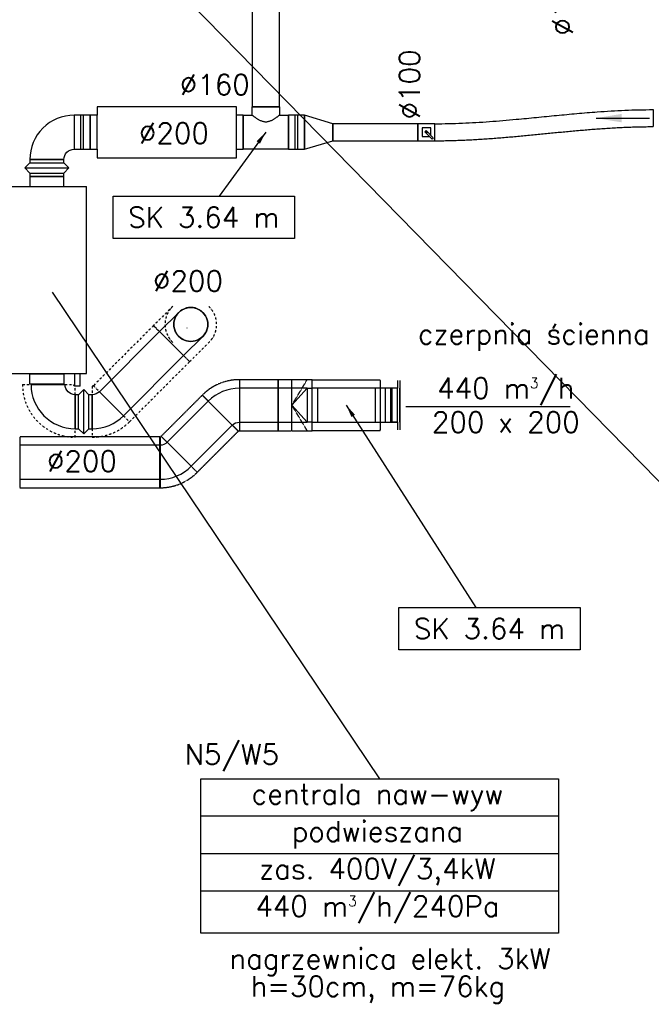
# Model space of a CAD drawing. Header units: millimetres. Extents: x 295542 to 440356, y 17772 to 133669.
# Tile 51 of 73: x 320857 to 324572, y 41490 to 47282. Entities that reach past the tile are written whole.
import ezdxf

# ---------------------------------------------------------------- set-up
doc = ezdxf.new("R2010")
doc.units = ezdxf.units.MM
for name, pattern in [('Ciągłe', [0]), ('DASHDOT', [25.4, 12.7, -6.35, 0, -6.35]), ('DASHED', [0.75, 0.5, -0.25])]:
    doc.linetypes.add(name, pattern=pattern)
for name, color, linetype in [('0_centrale', 130, 'Continuous'), ('0_opis_wentylacja', 110, 'Ciągłe'), ('FLUID-N5', 7, 'Continuous'), ('FLUID-N5-120-ARRGR', 7, 'Continuous'), ('FLUID-N5-120-DIM', 7, 'Continuous'), ('FLUID-N5-120-INF', 7, 'Continuous'), ('FLUID-N5-INS', 7, 'Continuous'), ('FLUID-W5', 7, 'Continuous'), ('FLUID-W5-120-DIM', 7, 'Continuous'), ('FLUID-W5-INS', 7, 'Continuous')]:
    doc.layers.add(name, color=color, linetype=linetype)
doc.styles.add('FDBES', font='simplex.shx')
doc.linetypes.add('ZIGZAG', pattern='A,0.0001,-0.2,[131,ltypeshp.shx,S=0.2,R=0,X=-0.2,Y=0],-0.4,[131,ltypeshp.shx,S=0.2,R=180,X=0.2,Y=0],-0.2', length=0.8001)
doc.dimstyles.new('FDBES', dxfattribs={"dimscale": 50, "dimtxt": 4, "dimasz": 2.5, "dimexe": 0.8, "dimexo": 2, "dimgap": 1, "dimtad": 1, "dimdsep": 46, "dimtxsty": 'FDBES', "dimcen": 2.5, "dimclrd": 4, "dimclre": 5, "dimadec": 0, "dimazin": 0, "dimtfac": 1, "dimtmove": 0, "dimatfit": 3, "dimfxl": 1, "dimarcsym": 0})

# ---------------------------------------------------------------- blocks, each defined once
blk = doc.blocks.new('*U431')
at = {"color": 160, "linetype": 'Continuous', "lineweight": -2}
blk.add_line((200, 145), (200, -145), dxfattribs=at)
at = {"color": 0, "linetype": 'ByBlock', "lineweight": -2}
for p, q in [((200, 100), (-200, 100)), ((-200, -100), (200, -100))]:
    blk.add_line(p, q, dxfattribs=at)
at = {"color": 5, "linetype": 'Continuous', "lineweight": -3}
for p, q in [((-170, 100), (-170, -100)), ((170, 100), (170, -100))]:
    blk.add_line(p, q, dxfattribs=at)
at = {"layer": 'FLUID-N5-INS', "color": 3, "linetype": 'DASHED', "lineweight": -3}
for p, q in [((-200, 150), (200, 150)), ((200, 145), (200, 150)), ((200, -150), (-200, -150)), ((200, -150), (200, -145))]:
    blk.add_line(p, q, dxfattribs=at)
blk = doc.blocks.new('*U424')
at = {"color": 0, "linetype": 'ByBlock', "lineweight": -2}
for p, q in [((-15, -145), (-15, 145)), ((0, 100), (0, 145)), ((0, 100), (40, 100)), ((40, -100), (40, 100)), ((0, -145), (0, -100))]:
    blk.add_line(p, q, dxfattribs=at)
at = {"color": 5, "linetype": 'Continuous', "lineweight": -3}
for p, q in [((-15, -100), (-15, 100)), ((-15, -100), (-15, 100)), ((-15, -100), (-15, 100)), ((-15, 100), (-15, -100)), ((0, 100), (40, 100)), ((0, 100), (40, 100))]:
    blk.add_line(p, q, dxfattribs=at)
at = {"color": 160, "linetype": 'Continuous', "lineweight": -2}
blk.add_line((0, 100), (0, -100), dxfattribs=at)
at = {"color": 5, "linetype": 'DASHED', "lineweight": -3}
blk.add_line((0, -100), (40, -100), dxfattribs=at)
blk.add_line((0, -100), (40, -100), dxfattribs=at)
blk = doc.blocks.new('*U496')
at = {"color": 0, "linetype": 'ByBlock', "lineweight": -2}
for p, q in [((-30, 100), (0, 130)), ((0, 130), (30, 100)), ((-50, 100), (-30, 100)), ((-30, 100), (-30, 0)), ((30, 100), (30, 0)), ((30, 100), (50, 100)), ((50, 100), (50, 0)), ((-30, 0), (-30, -100)), ((30, 0), (30, -100)), ((50, 0), (50, -100)), ((-30, -100), (-50, -100)), ((0, -130), (-30, -100)), ((30, -100), (0, -130)), ((50, -100), (30, -100))]:
    blk.add_line(p, q, dxfattribs=at)
at = {"color": 1, "linetype": 'Continuous', "lineweight": -3}
for p, q in [((0, 130), (0, 0)), ((0, 0), (0, -130))]:
    blk.add_line(p, q, dxfattribs=at)
at = {"color": 1, "linetype": 'Continuous', "lineweight": -2}
for p, q in [((-50, 0), (-50, 100)), ((-50, -100), (-50, 0))]:
    blk.add_line(p, q, dxfattribs=at)
blk = doc.blocks.new('*U347')
at = {"color": 0, "linetype": 'ByBlock', "lineweight": -2}
for p, q in [((-30, 100), (0, 130)), ((0, 130), (30, 100)), ((-50, 100), (-30, 100)), ((-30, 100), (-30, 0)), ((30, 100), (30, 0)), ((30, 100), (50, 100)), ((50, 100), (50, 0)), ((-30, 0), (-30, -100)), ((30, 0), (30, -100)), ((50, 0), (50, -100)), ((-30, -100), (-50, -100)), ((0, -130), (-30, -100)), ((30, -100), (0, -130)), ((50, -100), (30, -100))]:
    blk.add_line(p, q, dxfattribs=at)
at = {"color": 5, "linetype": 'Continuous', "lineweight": -3}
for p, q in [((0, 130), (0, 0)), ((0, 0), (0, -130))]:
    blk.add_line(p, q, dxfattribs=at)
at = {"color": 160, "linetype": 'Continuous', "lineweight": -2}
for p, q in [((-50, 0), (-50, 100)), ((-50, -100), (-50, 0))]:
    blk.add_line(p, q, dxfattribs=at)
blk = doc.blocks.new('*U346')
at = {"color": 160, "linetype": 'Continuous', "lineweight": -2}
for p, q in [((130, 130), (130, -70)), ((-130, -130), (70, -130))]:
    blk.add_line(p, q, dxfattribs=at)
at = {"color": 0, "linetype": 'ByBlock', "lineweight": -2}
blk.add_ellipse((130, -130), major_axis=(0, 260), ratio=1, start_param=0, end_param=1.570797, dxfattribs=at)
at = {"color": 0, "linetype": 'ByBlock', "lineweight": -2, "extrusion": (0, 0, -1)}
blk.add_ellipse((130, -130), major_axis=(-60, 0), ratio=1, start_param=0, end_param=1.570797, dxfattribs=at)
blk = doc.blocks.new('*U345')
at = {"color": 0, "linetype": 'ByBlock', "lineweight": -2}
for p, q in [((-410, 150), (-410, 100)), ((410, 150), (-410, 150)), ((410, 0), (410, 150)), ((-410, 100), (-450, 100)), ((-410, 0), (-410, 100)), ((450, 100), (410, 100)), ((-410, -100), (-410, 0)), ((410, -150), (410, 0)), ((-450, -100), (-410, -100)), ((-410, -100), (-410, -150)), ((410, -100), (450, -100)), ((-410, -150), (410, -150))]:
    blk.add_line(p, q, dxfattribs=at)
at = {"color": 160, "linetype": 'Continuous', "lineweight": -2}
for p, q in [((-450, 100), (-450, 0)), ((450, 0), (450, 100)), ((-450, 0), (-450, -100)), ((450, -100), (450, 0))]:
    blk.add_line(p, q, dxfattribs=at)
blk = doc.blocks.new('*U344')
at = {"color": 160, "linetype": 'Continuous', "lineweight": -2}
for p, q in [((-47.5, 100), (-47.5, 0)), ((47.5, 0), (47.5, 100)), ((-47.5, 0), (-47.5, -100)), ((47.5, -100), (47.5, 0))]:
    blk.add_line(p, q, dxfattribs=at)
at = {"color": 0, "linetype": 'ByBlock', "lineweight": -2}
for p, q in [((47.5, 100), (-47.5, 100)), ((-47.5, -100), (47.5, -100))]:
    blk.add_line(p, q, dxfattribs=at)
at = {"color": 5, "linetype": 'Continuous', "lineweight": -3}
for p, q in [((-7.5, -100), (-7.5, 100)), ((7.5, -100), (7.5, 100))]:
    blk.add_line(p, q, dxfattribs=at)
blk = doc.blocks.new('*U343')
at = {"color": 160, "linetype": 'Continuous', "lineweight": -2}
for p, q in [((80, 150), (-80, 150)), ((-132.5, 100), (-132.5, -100)), ((132.5, -100), (132.5, 100))]:
    blk.add_line(p, q, dxfattribs=at)
at = {"color": 0, "linetype": 'ByBlock', "lineweight": -2}
for p, q in [((-80, 100), (-80, 150)), ((80, 150), (80, 100)), ((-132.5, 100), (-80, 100)), ((80, 100), (132.5, 100)), ((132.5, -100), (-132.5, -100))]:
    blk.add_line(p, q, dxfattribs=at)
at = {"color": 5, "linetype": 'Continuous', "lineweight": -3}
for points, knots in [([(0, 60), (-2.7, 60), (-5.5, 60.2), (-10.8, 60.9), (-13.5, 61.5), (-18.8, 62.8), (-21.4, 63.6), (-26.4, 65.5), (-28.9, 66.6), (-33.7, 68.8), (-36.1, 70), (-40.6, 72.4), (-42.8, 73.7), (-47.1, 76.2), (-49.1, 77.5), (-53, 80), (-54.8, 81.3), (-58.3, 83.6), (-59.9, 84.8), (-63.1, 87.1), (-64.6, 88.2), (-67.5, 90.3), (-68.9, 91.3), (-71.4, 93.3), (-72.5, 94.1), (-74.6, 95.8), (-75.6, 96.5), (-77.2, 97.8), (-77.8, 98.3), (-78.9, 99.1), (-79.3, 99.5), (-79.9, 99.9), (-80, 100), (-80, 100)], [0, 0, 0, 0, 8.202936, 8.202936, 16.405871, 16.405871, 24.608807, 24.608807, 32.811742, 32.811742, 41.014678, 41.014678, 49.217614, 49.217614, 57.420549, 57.420549, 65.623485, 65.623485, 73.571295, 73.571295, 81.519105, 81.519105, 89.466915, 89.466915, 97.414724, 97.414724, 105.362534, 105.362534, 113.310344, 113.310344, 121.258154, 121.258154, 129.205964, 129.205964, 129.205964, 129.205964]), ([(80, 100), (80, 100), (79.9, 99.9), (79.3, 99.5), (78.9, 99.1), (77.8, 98.3), (77.2, 97.8), (75.6, 96.5), (74.6, 95.8), (72.5, 94.1), (71.4, 93.3), (68.9, 91.3), (67.5, 90.3), (64.6, 88.2), (63.1, 87.1), (59.9, 84.8), (58.3, 83.6), (54.8, 81.3), (53, 80), (49.1, 77.5), (47.1, 76.2), (42.8, 73.7), (40.6, 72.4), (36.1, 70), (33.7, 68.8), (28.9, 66.6), (26.4, 65.5), (21.4, 63.6), (18.8, 62.8), (13.5, 61.5), (10.8, 60.9), (5.5, 60.2), (2.7, 60), (0, 60)], [387.617892, 387.617892, 387.617892, 387.617892, 395.565702, 395.565702, 403.513512, 403.513512, 411.461322, 411.461322, 419.409132, 419.409132, 427.356942, 427.356942, 435.304752, 435.304752, 443.252561, 443.252561, 451.200371, 451.200371, 459.403307, 459.403307, 467.606243, 467.606243, 475.809178, 475.809178, 484.012114, 484.012114, 492.215049, 492.215049, 500.417985, 500.417985, 508.620921, 508.620921, 516.823856, 516.823856, 516.823856, 516.823856])]:
    blk.add_open_spline(points, degree=3, knots=knots, dxfattribs=at)
blk = doc.blocks.new('*U342')
at = {"color": 160, "linetype": 'Continuous', "lineweight": -2}
for p, q in [((-83.5, 100), (-83.5, 0)), ((-83.5, 0), (-83.5, -100)), ((83.5, 0), (83.5, 50)), ((83.5, -50), (83.5, 0))]:
    blk.add_line(p, q, dxfattribs=at)
at = {"color": 0, "linetype": 'ByBlock', "lineweight": -2}
for p, q in [((83.5, 50), (-83.5, 100)), ((-83.5, -100), (83.5, -50))]:
    blk.add_line(p, q, dxfattribs=at)
blk = doc.blocks.new('*U341')
at = {"color": 160, "linetype": 'Continuous', "lineweight": -2}
for p, q in [((-47.5, 100), (-47.5, 0)), ((47.5, 0), (47.5, 100)), ((-47.5, 0), (-47.5, -100)), ((47.5, -100), (47.5, 0))]:
    blk.add_line(p, q, dxfattribs=at)
at = {"color": 0, "linetype": 'ByBlock', "lineweight": -2}
for p, q in [((47.5, 100), (-47.5, 100)), ((-47.5, -100), (47.5, -100))]:
    blk.add_line(p, q, dxfattribs=at)
at = {"color": 5, "linetype": 'Continuous', "lineweight": -3}
for p, q in [((-7.5, -100), (-7.5, 100)), ((7.5, -100), (7.5, 100))]:
    blk.add_line(p, q, dxfattribs=at)
blk = doc.blocks.new('*U340')
at = {"color": 160, "linetype": 'Continuous', "lineweight": -2}
for p, q in [((-250, 50), (-250, 0)), ((-250, 0), (-250, -50)), ((250, 0), (250, 50)), ((250, -50), (250, 0))]:
    blk.add_line(p, q, dxfattribs=at)
at = {"color": 0, "linetype": 'ByBlock', "lineweight": -2}
for p, q in [((250, 50), (-250, 50)), ((-250, -50), (250, -50))]:
    blk.add_line(p, q, dxfattribs=at)
blk = doc.blocks.new('*U350')
at = {"color": 160, "linetype": 'Continuous', "lineweight": -2}
for p, q in [((-50, 50), (-50, 0)), ((-50, 0), (-50, -50)), ((50, 0), (50, 50)), ((50, -50), (50, 0))]:
    blk.add_line(p, q, dxfattribs=at)
at = {"color": 0, "linetype": 'ByBlock', "lineweight": -2}
for p, q in [((50, 50), (-50, 50)), ((25, 25), (-25, 25)), ((-25, 25), (-25, -25)), ((-9.2, 2.1), (-2.1, 9.2)), ((33.2, -40.3), (-9.2, 2.1)), ((-2.1, 9.2), (40.3, -33.2)), ((25, -17.9), (25, 25)), ((-50, -50), (50, -50)), ((-25, -25), (17.9, -25)), ((40.3, -33.2), (33.2, -40.3))]:
    blk.add_line(p, q, dxfattribs=at)
for major_axis in [(4, 0), (4, 0), (-4, 0), (-4, 0)]:
    blk.add_ellipse((0, 0), major_axis=major_axis, ratio=1, start_param=0, end_param=3.141593, dxfattribs=at)
blk = doc.blocks.new('*U352')
at = {"color": 160, "linetype": 'Continuous', "lineweight": -2}
for p, q in [((-750, 80), (-750, 0)), ((750, 0), (750, 80)), ((-750, 0), (-750, -80)), ((750, -80), (750, 0))]:
    blk.add_line(p, q, dxfattribs=at)
at = {"color": 0, "linetype": 'ByBlock', "lineweight": -2}
for p, q in [((750, 80), (-750, 80)), ((-750, -80), (750, -80))]:
    blk.add_line(p, q, dxfattribs=at)
blk = doc.blocks.new('*U529')
at = {"color": 1, "linetype": 'Continuous', "lineweight": -2}
for p, q in [((130, 130), (130, -70)), ((-130, -130), (70, -130))]:
    blk.add_line(p, q, dxfattribs=at)
at = {"color": 0, "linetype": 'ByBlock', "lineweight": -2}
blk.add_ellipse((130, -130), major_axis=(0, 260), ratio=1, start_param=0, end_param=1.570796, dxfattribs=at)
at = {"color": 0, "linetype": 'ByBlock', "lineweight": -2, "extrusion": (5.11301e-17, -7.03323e-24, -1)}
blk.add_ellipse((130, -130), major_axis=(-60, 0), ratio=1, start_param=0, end_param=1.570795, dxfattribs=at)
at = {"layer": 'FLUID-W5-INS', "color": 6, "linetype": 'DASHDOT', "lineweight": -3}
for p, q in [((130, 180), (130, 130)), ((130, -70), (130, -120)), ((-180, -130), (-130, -130)), ((70, -130), (120, -130))]:
    blk.add_line(p, q, dxfattribs=at)
blk.add_ellipse((130, -130), major_axis=(0, 310), ratio=1, start_param=0, end_param=1.570796, dxfattribs=at)
at = {"layer": 'FLUID-W5-INS', "color": 6, "linetype": 'DASHDOT', "lineweight": -3, "extrusion": (-2.44929e-16, 1.85053e-22, -1)}
blk.add_ellipse((130, -130), major_axis=(-10, 0), ratio=1, start_param=0, end_param=1.570798, dxfattribs=at)
blk = doc.blocks.new('*U430')
at = {"color": 160, "linetype": 'Continuous', "lineweight": -2}
for p, q in [((-100, -145), (-100, 145)), ((100, 100), (100, 0)), ((100, 0), (100, -100))]:
    blk.add_line(p, q, dxfattribs=at)
at = {"color": 0, "linetype": 'ByBlock', "lineweight": -2}
for p, q in [((-70, 100), (-100, 100)), ((20, 100), (100, 100)), ((-100, -100), (-70, -100)), ((100, -100), (20, -100))]:
    blk.add_line(p, q, dxfattribs=at)
at = {"color": 5, "linetype": 'Continuous', "lineweight": -3}
for p, q in [((-70, 100), (20, 100)), ((20, 0), (-70, 100)), ((-70, 100), (-70, -100)), ((-70, -100), (20, 0)), ((20, -100), (-70, -100))]:
    blk.add_line(p, q, dxfattribs=at)
at = {"layer": 'FLUID-N5-INS', "color": 3, "linetype": 'DASHED', "lineweight": -3}
for p, q in [((-100, 145), (-100, 150)), ((-100, 150), (-70, 150)), ((20, 0), (-70, 150)), ((-70, 150), (20, 150)), ((20, 100), (20, 150)), ((20, 150), (100, 150)), ((100, 150), (100, 100)), ((20, 0), (20, 100)), ((-70, -150), (20, 0)), ((20, -100), (20, 0)), ((20, -150), (20, -100)), ((100, -100), (100, -150)), ((-100, -150), (-100, -145)), ((-70, -150), (-100, -150)), ((20, -150), (-70, -150)), ((100, -150), (20, -150))]:
    blk.add_line(p, q, dxfattribs=at)
blk = doc.blocks.new('*U368')
at = {"color": 160, "linetype": 'Continuous', "lineweight": -2}
for p, q in [((0, 50), (0, -50)), ((-1282.5, -132.9), (-1282.5, -32.9))]:
    blk.add_line(p, q, dxfattribs=at)
at = {"color": 160, "linetype": 'ZIGZAG', "lineweight": -2, "ltscale": 50}
for points, knots in [([(-1282.5, -32.9), (-1255.4, -32.9), (-1201.5, -32.3), (-1121.1, -29.6), (-1041.3, -25.5), (-961.9, -20.2), (-882.7, -14), (-790.6, -5.8), (-685.4, 4.4), (-566.9, 16.2), (-447.9, 27.4), (-341.2, 36.2), (-247, 42.5), (-165.6, 46.6), (-83.3, 49.3), (-27.9, 50), (0, 50)], [0, 0, 0, 0, 82.492475, 164.98495, 247.477426, 329.969901, 412.462376, 494.954851, 618.693564, 742.432277, 866.17099, 989.909702, 1072.402178, 1154.894653, 1237.387128, 1319.879603, 1319.879603, 1319.879603, 1319.879603]), ([(-1282.5, -132.9), (-1268.6, -132.9), (-1240.9, -132.8), (-1199.4, -132), (-1158.1, -130.9), (-1117, -129.4), (-1076.2, -127.5), (-1035.5, -125.2), (-995, -122.7), (-954.7, -119.9), (-914.5, -116.8), (-874.5, -113.5), (-834.6, -110.1), (-794.8, -106.5), (-755.1, -102.8), (-715.4, -99), (-675.9, -95.1), (-636.4, -91.2), (-596.9, -87.3), (-557.5, -83.5), (-518.1, -79.7), (-478.6, -76), (-439.2, -72.4), (-399.7, -69), (-360.2, -65.8), (-320.6, -62.8), (-280.9, -60), (-241.2, -57.5), (-201.3, -55.3), (-161.3, -53.5), (-121.2, -52), (-81, -50.9), (-40.5, -50.1), (-13.5, -50), (0, -50)], [0, 0, 0, 0, 4.172197, 8.327941, 12.474457, 16.617702, 20.762385, 24.91207, 29.06928, 33.235583, 37.411659, 41.597436, 45.792187, 49.994675, 54.20308, 58.415393, 62.629131, 66.841807, 71.050735, 75.253264, 79.446785, 83.628949, 87.797572, 91.950941, 96.087728, 100.207204, 104.309268, 108.394681, 112.465013, 116.522874, 120.57199, 124.617266, 128.664907, 132.722468, 132.722468, 132.722468, 132.722468])]:
    blk.add_open_spline(points, degree=3, knots=knots, dxfattribs=at)
blk = doc.blocks.new('*U432')
at = {"color": 160, "linetype": 'Continuous', "lineweight": -2}
for p, q in [((38.4, 20.8), (-32.6, 91.9)), ((91.2, -91.9), (-108.8, -91.9))]:
    blk.add_line(p, q, dxfattribs=at)
at = {"color": 0, "linetype": 'ByBlock', "lineweight": -2, "extrusion": (-1.22465e-16, 3.32724e-24, -1)}
blk.add_ellipse((151.2, -91.9), major_axis=(-260, 0), ratio=1, start_param=0, end_param=0.785398, dxfattribs=at)
at = {"color": 0, "linetype": 'ByBlock', "lineweight": -2}
blk.add_ellipse((151.2, -91.9), major_axis=(-42.5, 42.3), ratio=1, start_param=0, end_param=0.782556, dxfattribs=at)
at = {"layer": 'FLUID-N5-INS', "color": 3, "linetype": 'DASHED', "lineweight": -3}
for p, q in [((-32.6, 91.9), (-68, 127.3)), ((-108.8, -91.9), (-158.8, -91.9)), ((141.2, -91.9), (91.2, -91.9))]:
    blk.add_line(p, q, dxfattribs=at)
at = {"layer": 'FLUID-N5-INS', "color": 3, "linetype": 'DASHED', "lineweight": -3, "extrusion": (-1.22465e-16, -7.67604e-23, -1)}
blk.add_ellipse((151.2, -91.9), major_axis=(-310, 0), ratio=1, start_param=0, end_param=0.785398, dxfattribs=at)
at = {"layer": 'FLUID-N5-INS', "color": 3, "linetype": 'DASHED', "lineweight": -3}
blk.add_ellipse((151.2, -91.9), major_axis=(-7.19, 6.95), ratio=1, start_param=0, end_param=0.768368, dxfattribs=at)
blk = doc.blocks.new('*U429')
at = {"color": 160, "linetype": 'Continuous', "lineweight": -2}
for p, q in [((-32.6, 91.9), (108.8, -49.5)), ((-108.8, -91.9), (91.2, -91.9))]:
    blk.add_line(p, q, dxfattribs=at)
at = {"color": 0, "linetype": 'ByBlock', "lineweight": -2}
blk.add_ellipse((151.2, -91.9), major_axis=(-183.8, 183.8), ratio=1, start_param=0, end_param=0.785398, dxfattribs=at)
at = {"color": 0, "linetype": 'ByBlock', "lineweight": -2, "extrusion": (-8.96727e-17, 5.12794e-24, -1)}
blk.add_ellipse((151.2, -91.9), major_axis=(-60, 0), ratio=1, start_param=0, end_param=0.785398, dxfattribs=at)
at = {"layer": 'FLUID-N5-INS', "color": 3, "linetype": 'DASHED', "lineweight": -3}
for p, q in [((-68, 127.3), (-32.6, 91.9)), ((108.8, -49.5), (144.1, -84.9)), ((-158.8, -91.9), (-108.8, -91.9)), ((91.2, -91.9), (141.2, -91.9))]:
    blk.add_line(p, q, dxfattribs=at)
blk.add_ellipse((151.2, -91.9), major_axis=(-219.2, 219.2), ratio=1, start_param=0, end_param=0.785398, dxfattribs=at)
at = {"layer": 'FLUID-N5-INS', "color": 3, "linetype": 'DASHED', "lineweight": -3, "extrusion": (-8.96724e-17, -1.00846e-22, -1)}
blk.add_ellipse((151.2, -91.9), major_axis=(-10, 0), ratio=1, start_param=0, end_param=0.785399, dxfattribs=at)
blk = doc.blocks.new('*U428')
at = {"color": 160, "linetype": 'Continuous', "lineweight": -2}
for p, q in [((-114, 0), (-114, 100)), ((114, 100), (114, 0)), ((-114, -100), (-114, 0)), ((114, 0), (114, -100))]:
    blk.add_line(p, q, dxfattribs=at)
at = {"color": 0, "linetype": 'ByBlock', "lineweight": -2}
for p, q in [((-114, 100), (114, 100)), ((114, -100), (-114, -100))]:
    blk.add_line(p, q, dxfattribs=at)
at = {"layer": 'FLUID-N5-INS', "color": 3, "linetype": 'DASHED', "lineweight": -3}
for p, q in [((-114, 100), (-114, 150)), ((-114, 150), (114, 150)), ((114, 150), (114, 100)), ((-114, -150), (-114, -100)), ((114, -100), (114, -150)), ((114, -150), (-114, -150))]:
    blk.add_line(p, q, dxfattribs=at)
blk = doc.blocks.new('*U433')
at = {"color": 160, "linetype": 'Continuous', "lineweight": -2}
for p, q in [((-171, 100), (-171, 0)), ((-171, 0), (-171, -100)), ((171, -99.5), (171, 0)), ((171, -100), (171, -99.5))]:
    blk.add_line(p, q, dxfattribs=at)
at = {"color": 0, "linetype": 'ByBlock', "lineweight": -2}
for p, q in [((170.8, 100), (-171, 100)), ((-171, -100), (171, -100))]:
    blk.add_line(p, q, dxfattribs=at)
at = {"layer": 'FLUID-N5-INS', "color": 3, "linetype": 'DASHED', "lineweight": -3}
for p, q in [((-171, 150), (-171, 100)), ((170.8, 150), (-171, 150)), ((-171, -100), (-171, -150)), ((171, -150), (171, -100)), ((-171, -150), (171, -150))]:
    blk.add_line(p, q, dxfattribs=at)
blk = doc.blocks.new('*U426')
at = {"color": 160, "linetype": 'Continuous', "lineweight": -2}
for p, q in [((-412.5, 0), (-412.5, 100)), ((412.5, 100), (412.5, 0)), ((-412.5, -100), (-412.5, 0)), ((412.5, 0), (412.5, -100))]:
    blk.add_line(p, q, dxfattribs=at)
at = {"color": 0, "linetype": 'ByBlock', "lineweight": -2}
for p, q in [((-412.5, 100), (412.5, 100)), ((412.5, -100), (-412.5, -100))]:
    blk.add_line(p, q, dxfattribs=at)
at = {"layer": 'FLUID-N5-INS', "color": 3, "linetype": 'DASHED', "lineweight": -3}
for p, q in [((-412.5, 100), (-412.5, 150)), ((-412.5, 150), (412.5, 150)), ((412.5, 150), (412.5, 100)), ((-412.5, -150), (-412.5, -100)), ((412.5, -100), (412.5, -150)), ((412.5, -150), (-412.5, -150))]:
    blk.add_line(p, q, dxfattribs=at)
blk = doc.blocks.new('*U425')
at = {"color": 160, "linetype": 'Continuous', "lineweight": -2}
blk.add_line((-50, 145), (-50, -145), dxfattribs=at)
at = {"color": 0, "linetype": 'ByBlock', "lineweight": -2}
for p, q in [((-20, 100), (-50, 100)), ((20, 100), (-20, 100)), ((-20, -100), (-20, 100)), ((50, 100), (20, 100)), ((20, -100), (20, 100)), ((-50, -100), (-20, -100)), ((-20, -100), (20, -100)), ((20, -100), (50, -100))]:
    blk.add_line(p, q, dxfattribs=at)
blk = doc.blocks.new('*U534')
at = {"color": 1, "linetype": 'Continuous', "lineweight": -2}
for p, q in [((108.8, -49.5), (-32.6, 91.9)), ((91.2, -91.9), (-108.8, -91.9))]:
    blk.add_line(p, q, dxfattribs=at)
at = {"color": 0, "linetype": 'ByBlock', "lineweight": -2, "extrusion": (-5.83123e-24, -6.37419e-32, -1)}
blk.add_ellipse((151.2, -91.9), major_axis=(-260, 0), ratio=1, start_param=0, end_param=0.785398, dxfattribs=at)
at = {"color": 0, "linetype": 'ByBlock', "lineweight": -2}
blk.add_ellipse((151.2, -91.9), major_axis=(-42.4, 42.4), ratio=1, start_param=0, end_param=0.785394, dxfattribs=at)
at = {"layer": 'FLUID-W5-INS', "color": 6, "linetype": 'DASHDOT', "lineweight": -3}
for p, q in [((-32.6, 91.9), (-68, 127.3)), ((144.1, -84.9), (108.8, -49.5)), ((-108.8, -91.9), (-158.8, -91.9)), ((141.2, -91.9), (91.2, -91.9))]:
    blk.add_line(p, q, dxfattribs=at)
at = {"layer": 'FLUID-W5-INS', "color": 6, "linetype": 'DASHDOT', "lineweight": -3, "extrusion": (-4.47711e-24, -2.76862e-32, -1)}
blk.add_ellipse((151.2, -91.9), major_axis=(-310, 0), ratio=1, start_param=0, end_param=0.785396, dxfattribs=at)
at = {"layer": 'FLUID-W5-INS', "color": 6, "linetype": 'DASHDOT', "lineweight": -3}
blk.add_ellipse((151.2, -91.9), major_axis=(-7.07, 7.07), ratio=1, start_param=0, end_param=0.785454, dxfattribs=at)
blk = doc.blocks.new('*U535')
at = {"color": 1, "linetype": 'Continuous', "lineweight": -2}
for p, q in [((-250, 100), (-250, 0)), ((250, 0), (250, 100)), ((-250, 0), (-250, -100)), ((250, -100), (250, 0))]:
    blk.add_line(p, q, dxfattribs=at)
at = {"color": 0, "linetype": 'ByBlock', "lineweight": -2}
for p, q in [((250, 100), (-250, 100)), ((-250, -100), (250, -100))]:
    blk.add_line(p, q, dxfattribs=at)
at = {"layer": 'FLUID-W5-INS', "color": 6, "linetype": 'DASHDOT', "lineweight": -3}
for p, q in [((-250, 150), (-250, 100)), ((250, 150), (-250, 150)), ((250, 100), (250, 150)), ((-250, -100), (-250, -150)), ((250, -150), (250, -100)), ((-250, -150), (250, -150))]:
    blk.add_line(p, q, dxfattribs=at)
blk = doc.blocks.new('*U536')
at = {"color": 0, "linetype": 'ByBlock', "lineweight": -2}
for p, q in [((0, 30, 100), (0, -130, 100)), ((0, -130, -100), (0, 30, -100))]:
    blk.add_line(p, q, dxfattribs=at)
at = {"color": 1, "linetype": 'Continuous', "lineweight": -2}
for p, q in [((0, -130, 100), (0, -130)), ((0, -130), (0, -130, -100))]:
    blk.add_line(p, q, dxfattribs=at)
at = {"color": 1, "linetype": 'Continuous', "lineweight": -2, "extrusion": (-1, -1.46255e-13, 2.69137e-16)}
for major_axis in [(0, -100), (0, 100)]:
    blk.add_ellipse((0, 30), major_axis=major_axis, ratio=1, start_param=0, end_param=3.141593, dxfattribs=at)
at = {"layer": 'FLUID-W5-INS', "color": 6, "linetype": 'DASHDOT', "lineweight": -3}
for p, q in [((0, -130, -150), (0, 30, -150)), ((0, 30, 150), (0, -130, 150)), ((0, -130, -100), (0, -130, -150)), ((0, -130, 150), (0, -130, 100))]:
    blk.add_line(p, q, dxfattribs=at)
at = {"layer": 'FLUID-W5-INS', "color": 6, "linetype": 'DASHDOT', "lineweight": -3, "extrusion": (-1, -1.46315e-13, 2.69137e-16)}
for major_axis in [(0, 150), (0, -150)]:
    blk.add_ellipse((0, 30), major_axis=major_axis, ratio=1, start_param=0, end_param=1.570796, dxfattribs=at)
at = {"layer": 'FLUID-W5-INS', "color": 6, "linetype": 'DASHDOT', "lineweight": -3}
blk.add_ellipse((0, 0), major_axis=(1, 0), ratio=1, start_param=0, end_param=1.570796, dxfattribs=at)
blk.add_ellipse((0, 0), major_axis=(1, 0), ratio=1, start_param=0, end_param=1.570796, dxfattribs=at)
blk = doc.blocks.new('*U538')
at = {"color": 1, "linetype": 'Continuous', "lineweight": -3, "extrusion": (-1, 7.88861e-33, -1.68234e-17)}
blk.add_ellipse((0, 0), major_axis=(0, 0, 100), ratio=1, start_param=0, end_param=3.141593, dxfattribs=at)
at = {"color": 1, "linetype": 'Continuous', "lineweight": -2, "extrusion": (1, 3.23063e-29, 1.68234e-17)}
blk.add_ellipse((0, 0), major_axis=(0, 0, -100), ratio=1, start_param=0, end_param=3.141593, dxfattribs=at)
at = {"color": 1, "linetype": 'Continuous', "lineweight": -3, "extrusion": (1, -7.88861e-33, 6.31089e-32)}
blk.add_ellipse((0, 0), major_axis=(0, 0, -100), ratio=1, dxfattribs=at)
blk.add_ellipse((0, 0), major_axis=(0, 0, -100), ratio=1, dxfattribs=at)
at = {"color": 1, "linetype": 'Continuous', "lineweight": -3, "extrusion": (-1, 7.88861e-33, -1.05641e-16)}
blk.add_ellipse((0, 0), major_axis=(0, 0, -100), ratio=1, start_param=0, end_param=3.141593, dxfattribs=at)
at = {"color": 1, "linetype": 'Continuous', "lineweight": -2, "extrusion": (1, -3.233e-29, 1.68234e-17)}
blk.add_ellipse((0, 0), major_axis=(0, 0, 100), ratio=1, start_param=0, end_param=3.141593, dxfattribs=at)
blk = doc.blocks.new('*U54')
at = {"color": 5}
blk.add_leader([(0, 31.5), (0, 0)], dimstyle='FDBES', override={"dimscale": 6, "dimclrd": 5}, dxfattribs=at)
blk.add_leader([(0, 31.5), (0, 0)], dimstyle='FDBES', override={"dimscale": 6, "dimclrd": 5}, dxfattribs=at)
blk.add_leader([(0, 31.5), (0, 0)], dimstyle='FDBES', override={"dimscale": 6, "dimclrd": 5}, dxfattribs=at)
blk.add_leader([(0, 31.5), (0, 0)], dimstyle='FDBES', override={"dimscale": 6, "dimclrd": 5}, dxfattribs=at)
blk.add_leader([(0, 31.5), (0, 0)], dimstyle='FDBES', override={"dimscale": 6, "dimclrd": 5}, dxfattribs=at)
blk.add_leader([(0, 31.5), (0, 0)], dimstyle='FDBES', override={"dimscale": 6, "dimclrd": 5}, dxfattribs=at)
blk.add_leader([(0, 31.5), (0, 0)], dimstyle='FDBES', override={"dimscale": 6, "dimclrd": 5}, dxfattribs=at)
blk.add_leader([(0, 31.5), (0, 0)], dimstyle='FDBES', override={"dimscale": 6, "dimclrd": 5}, dxfattribs=at)
blk.add_leader([(0, 31.5), (0, 0)], dimstyle='FDBES', override={"dimscale": 6, "dimclrd": 5}, dxfattribs=at)
blk.add_leader([(0, 31.5), (0, 0)], dimstyle='FDBES', override={"dimscale": 6, "dimclrd": 5}, dxfattribs=at)
blk.add_leader([(0, 31.5), (0, 0)], dimstyle='FDBES', override={"dimscale": 6, "dimclrd": 5}, dxfattribs=at)
blk.add_leader([(0, 31.5), (0, 0)], dimstyle='FDBES', override={"dimscale": 6, "dimclrd": 5}, dxfattribs=at)
blk.add_leader([(0, 31.5), (0, 0)], dimstyle='FDBES', override={"dimscale": 6, "dimclrd": 5}, dxfattribs=at)
blk.add_leader([(0, 31.5), (0, 0)], dimstyle='FDBES', override={"dimscale": 6, "dimclrd": 5}, dxfattribs=at)
blk.add_leader([(0, 31.5), (0, 0)], dimstyle='FDBES', override={"dimscale": 6, "dimclrd": 5}, dxfattribs=at)
blk.add_leader([(0, 31.5), (0, 0)], dimstyle='FDBES', override={"dimscale": 6, "dimclrd": 5}, dxfattribs=at)
blk.add_leader([(0, 31.5), (0, 0)], dimstyle='FDBES', override={"dimscale": 6, "dimclrd": 5}, dxfattribs=at)
blk.add_leader([(0, 31.5), (0, 0)], dimstyle='FDBES', override={"dimscale": 6, "dimclrd": 5}, dxfattribs=at)
blk.add_leader([(0, 31.5), (0, 0)], dimstyle='FDBES', override={"dimscale": 6, "dimclrd": 5}, dxfattribs=at)
blk.add_leader([(0, 31.5), (0, 0)], dimstyle='FDBES', override={"dimscale": 6, "dimclrd": 5}, dxfattribs=at)
blk.add_leader([(0, 31.5), (0, 0)], dimstyle='FDBES', override={"dimscale": 6, "dimclrd": 5}, dxfattribs=at)
blk.add_leader([(0, 31.5), (0, 0)], dimstyle='FDBES', override={"dimscale": 6, "dimclrd": 5}, dxfattribs=at)
blk.add_leader([(0, 31.5), (0, 0)], dimstyle='FDBES', override={"dimscale": 6, "dimclrd": 5}, dxfattribs=at)
blk.add_leader([(0, 31.5), (0, 0)], dimstyle='FDBES', override={"dimscale": 6, "dimclrd": 5}, dxfattribs=at)
blk.add_leader([(0, 31.5), (0, 0)], dimstyle='FDBES', override={"dimscale": 6, "dimclrd": 5}, dxfattribs=at)
blk.add_leader([(0, 31.5), (0, 0)], dimstyle='FDBES', override={"dimscale": 6, "dimclrd": 5}, dxfattribs=at)
blk.add_leader([(0, 31.5), (0, 0)], dimstyle='FDBES', override={"dimscale": 6, "dimclrd": 5}, dxfattribs=at)
blk.add_leader([(0, 31.5), (0, 0)], dimstyle='FDBES', override={"dimscale": 6, "dimclrd": 5}, dxfattribs=at)
blk.add_leader([(0, 31.5), (0, 0)], dimstyle='FDBES', override={"dimscale": 6, "dimclrd": 5}, dxfattribs=at)
blk.add_leader([(0, 31.5), (0, 0)], dimstyle='FDBES', override={"dimscale": 6, "dimclrd": 5}, dxfattribs=at)
blk.add_leader([(0, 31.5), (0, 0)], dimstyle='FDBES', override={"dimscale": 6, "dimclrd": 5}, dxfattribs=at)
blk.add_leader([(0, 31.5), (0, 0)], dimstyle='FDBES', override={"dimscale": 6, "dimclrd": 5}, dxfattribs=at)
blk.add_leader([(0, 31.5), (0, 0)], dimstyle='FDBES', override={"dimscale": 6, "dimclrd": 5}, dxfattribs=at)
blk.add_leader([(0, 31.5), (0, 0)], dimstyle='FDBES', override={"dimscale": 6, "dimclrd": 5}, dxfattribs=at)
blk.add_leader([(0, 31.5), (0, 0)], dimstyle='FDBES', override={"dimscale": 6, "dimclrd": 5}, dxfattribs=at)
blk.add_leader([(0, 31.5), (0, 0)], dimstyle='FDBES', override={"dimscale": 6, "dimclrd": 5}, dxfattribs=at)
blk.add_leader([(0, 31.5), (0, 0)], dimstyle='FDBES', override={"dimscale": 6, "dimclrd": 5}, dxfattribs=at)
blk = doc.blocks.new('*U471')
at = {"color": 5, "lineweight": -2}
blk.add_lwpolyline([(30.93, -119.06), (137.44, -119.06), (137.44, -143.86), (30.93, -143.86)], close=True, dxfattribs=at)
blk.add_lwpolyline([(30.93, -119.06), (137.44, -119.06), (137.44, -143.86), (30.93, -143.86)], close=True, dxfattribs=at)
blk.add_lwpolyline([(30.93, -119.06), (137.44, -119.06), (137.44, -143.86), (30.93, -143.86)], close=True, dxfattribs=at)
blk.add_lwpolyline([(30.93, -119.06), (137.44, -119.06), (137.44, -143.86), (30.93, -143.86)], close=True, dxfattribs=at)
at = {"color": 3, "insert": (84.18, -131.46), "char_height": 12, "attachment_point": 5, "line_spacing_factor": 1.1, "style": 'FDBES'}
blk.add_mtext('SK 3.64 m', dxfattribs=at)
blk.add_mtext('SK 3.64 m', dxfattribs=at)
blk.add_mtext('SK 3.64 m', dxfattribs=at)
blk.add_mtext('SK 3.64 m', dxfattribs=at)
at = {"color": 5}
blk.add_leader([(0, 0), (76.24, -119.06)], dimstyle='FDBES', override={"dimscale": 3, "dimclrd": 5}, dxfattribs=at)
blk.add_leader([(0, 0), (76.24, -119.06)], dimstyle='FDBES', override={"dimscale": 3, "dimclrd": 5}, dxfattribs=at)
blk.add_leader([(0, 0), (76.24, -119.06)], dimstyle='FDBES', override={"dimscale": 3, "dimclrd": 5}, dxfattribs=at)
blk.add_leader([(0, 0), (76.24, -119.06)], dimstyle='FDBES', override={"dimscale": 3, "dimclrd": 5}, dxfattribs=at)
blk = doc.blocks.new('*U472')
at = {"color": 5, "lineweight": -2}
blk.add_lwpolyline([(-89.73, -37.62), (16.79, -37.62), (16.79, -62.42), (-89.73, -62.42)], close=True, dxfattribs=at)
blk.add_lwpolyline([(-89.73, -37.62), (16.79, -37.62), (16.79, -62.42), (-89.73, -62.42)], close=True, dxfattribs=at)
blk.add_lwpolyline([(-89.73, -37.62), (16.79, -37.62), (16.79, -62.42), (-89.73, -62.42)], close=True, dxfattribs=at)
blk.add_lwpolyline([(-89.73, -37.62), (16.79, -37.62), (16.79, -62.42), (-89.73, -62.42)], close=True, dxfattribs=at)
at = {"color": 3, "insert": (-36.47, -50.02), "char_height": 12, "attachment_point": 5, "line_spacing_factor": 1.1, "style": 'FDBES'}
blk.add_mtext('SK 3.64 m', dxfattribs=at)
blk.add_mtext('SK 3.64 m', dxfattribs=at)
blk.add_mtext('SK 3.64 m', dxfattribs=at)
blk.add_mtext('SK 3.64 m', dxfattribs=at)
at = {"color": 5}
blk.add_leader([(0, 0), (-27.43, -37.62)], dimstyle='FDBES', override={"dimscale": 3, "dimclrd": 5}, dxfattribs=at)
blk.add_leader([(0, 0), (-27.43, -37.62)], dimstyle='FDBES', override={"dimscale": 3, "dimclrd": 5}, dxfattribs=at)
blk.add_leader([(0, 0), (-27.43, -37.62)], dimstyle='FDBES', override={"dimscale": 3, "dimclrd": 5}, dxfattribs=at)
blk.add_leader([(0, 0), (-27.43, -37.62)], dimstyle='FDBES', override={"dimscale": 3, "dimclrd": 5}, dxfattribs=at)

msp = doc.modelspace()

# ---------------------------------------------------------------- linework, layer by layer
at = {"layer": '0_centrale'}
for p, q in [((320449.695, 46300.168), (321249.695, 46300.168)), ((321249.695, 45200.168), (321249.695, 46300.168)), ((320449.695, 45200.168), (321249.695, 45200.168)), ((321181.382, 45125.768), (321181.382, 45198.768)), ((321213.382, 45125.768), (321213.382, 45199.468)), ((321213.382, 45125.768), (321181.382, 45125.768))]:
    msp.add_line(p, q, dxfattribs=at)
for points in [[(321117.196, 46300.168), (321117.196, 46360.167), (320917.198, 46360.167), (320917.198, 46300.168)], [(321117.196, 45198.767), (321117.196, 45138.768), (320917.198, 45138.768), (320917.198, 45198.767)]]:
    msp.add_lwpolyline(points, close=True, dxfattribs=at)
at = {"layer": '0_opis_wentylacja'}
for p, q in [((325663.988, 43497.208), (321857.168, 47382.46)), ((321048.859, 45679.56), (322974.113, 42815.997)), ((324025.256, 42595.997), (321922.97, 42595.997)), ((324025.256, 42595.997), (321922.97, 42595.997)), ((324025.256, 42595.997), (321922.97, 42595.997)), ((324025.256, 42595.997), (321922.97, 42595.997)), ((324025.256, 42375.997), (321922.97, 42375.997)), ((324025.256, 42375.997), (321922.97, 42375.997)), ((324025.256, 42375.997), (321922.97, 42375.997)), ((324025.256, 42375.997), (321922.97, 42375.997)), ((324025.256, 42155.997), (321922.97, 42155.997)), ((324025.256, 42155.997), (321922.97, 42155.997)), ((324025.256, 42155.997), (321922.97, 42155.997)), ((324025.256, 42155.997), (321922.97, 42155.997))]:
    msp.add_line(p, q, dxfattribs=at)
msp.add_lwpolyline([(321922.97, 42815.997), (324025.256, 42815.997), (324025.256, 41907.997), (321922.97, 41907.997)], close=True, dxfattribs=at)
msp.add_lwpolyline([(321922.97, 42815.997), (324025.256, 42815.997), (324025.256, 41907.997), (321922.97, 41907.997)], close=True, dxfattribs=at)
msp.add_lwpolyline([(321922.97, 42815.997), (324025.256, 42815.997), (324025.256, 41907.997), (321922.97, 41907.997)], close=True, dxfattribs=at)

# ---------------------------------------------------------------- block references
at = {"layer": 'FLUID-N5', "color": 160, "linetype": 'Continuous'}
for name, p, rotation in [('*U352', (322304.697, 47520.167, 3740.527), 90), ('*U345', (321722.197, 46620.167, 3740.527), 360), ('*U343', (322304.697, 46620.167, 3740.527), 360), ('*U346', (321047.197, 46590.167, 3740.527), 360), ('*U344', (321224.697, 46620.167, 3740.527), 360), ('*U341', (322484.697, 46620.167, 3740.527), 360), ('*U342', (322615.697, 46620.167, 3740.527), 360), ('*U340', (322949.197, 46620.167, 3740.527), 360), ('*U350', (323249.197, 46620.167, 3740.527), 360), ('*U429', (322108.239, 45026.498, 3741), 315), ('*U431', (322778.163, 45014.574, 3741), 360), ('*U424', (323078.163, 45014.574, 3740.527), 180), ('*U433', (321916.111, 44846.796, 3741), 225)]:
    msp.add_blockref(name, p, dxfattribs=dict(at, rotation=rotation))
for name, p in [('*U368', (324581.731, 46703.069, 3440)), ('*U425', (323028.163, 45014.574, 3740.527))]:
    msp.add_blockref(name, p, dxfattribs=at)
at = {"layer": 'FLUID-N5', "color": 160, "linetype": 'Continuous', "extrusion": (-3.08149e-32, -1.22465e-16, -1), "rotation": 270}
msp.add_blockref('*U347', (-321017.197, 46410.167, -3740.527), dxfattribs=at)
at = {"layer": 'FLUID-N5', "color": 160, "linetype": 'Continuous', "extrusion": (-1.22465e-16, 0, -1)}
for name, p in [('*U428', (-322264.163, 45014.574, -3741)), ('*U426', (-321269.872, 44678.768, -3741))]:
    msp.add_blockref(name, p, dxfattribs=at)
at = {"layer": 'FLUID-N5', "color": 160, "linetype": 'Continuous', "extrusion": (-1.22465e-16, -3.42114e-48, -1), "rotation": 360}
msp.add_blockref('*U430', (-322478.163, 45014.574, -3741), dxfattribs=at)
at = {"layer": 'FLUID-N5', "color": 160, "linetype": 'Continuous', "extrusion": (-1.83697e-16, -1.22465e-16, -1), "rotation": 90.00000000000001}
msp.add_blockref('*U432', (-321774.473, 44687.555, -3741), dxfattribs=at)
at = {"layer": 'FLUID-N5-120-ARRGR', "xscale": 10, "yscale": 10, "zscale": 10, "rotation": 90.00000000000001}
msp.add_blockref('*U54', (324561.731, 46703.069, 3315), dxfattribs=at)
at = {"layer": 'FLUID-N5-120-INF', "linetype": 'ByBlock', "xscale": 10, "yscale": 10, "zscale": 10}
for name, p in [('*U472', (322304.697, 46620.167, 3740.527)), ('*U471', (322778.163, 45014.574, 3741))]:
    msp.add_blockref(name, p, dxfattribs=at)
at = {"layer": 'FLUID-W5', "color": 1, "linetype": 'Continuous', "extrusion": (-0.707107, 0.707107, -4.16334e-16), "rotation": 90}
msp.add_blockref('*U536', (-259728.045, -70, -195425.881), dxfattribs=at)
at = {"layer": 'FLUID-W5', "color": 1, "linetype": 'Continuous', "extrusion": (-1, 0, -1.60812e-16), "rotation": 90}
msp.add_blockref('*U538', (-45489.709, 107.5, -321863.641), dxfattribs=at)
at = {"layer": 'FLUID-W5', "color": 1, "linetype": 'Continuous'}
for name, p, rotation in [('*U535', (321573.727, 45199.795, -100), 44.99999999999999), ('*U529', (321053.813, 45006.156, -100), 90)]:
    msp.add_blockref(name, p, dxfattribs=dict(at, rotation=rotation))
at = {"layer": 'FLUID-W5', "color": 1, "linetype": 'Continuous', "extrusion": (-1.83697e-16, 3.08149e-32, -1), "rotation": 90.00000000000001}
msp.add_blockref('*U534', (-321375.737, 44984.942, 100), dxfattribs=at)
at = {"layer": 'FLUID-W5', "color": 1, "linetype": 'Continuous', "extrusion": (1.22465e-16, -4.21902e-32, -1), "rotation": 180}
msp.add_blockref('*U496', (-321233.813, 44976.156, 100), dxfattribs=at)

# ---------------------------------------------------------------- texts
at = {"color": 3, "insert": (323716.02, 45014.574, 3740.527), "char_height": 120, "attachment_point": 5, "style": 'FDBES'}
msp.add_mtext('440 m{\\A2;\\H0.5x;3}/h\\P200 x 200', dxfattribs=at)
msp.add_mtext('440 m{\\A2;\\H0.5x;3}/h\\P200 x 200', dxfattribs=at)
msp.add_mtext('440 m{\\A2;\\H0.5x;3}/h\\P200 x 200', dxfattribs=at)
msp.add_mtext('440 m{\\A2;\\H0.5x;3}/h\\P200 x 200', dxfattribs=at)
msp.add_mtext('440 m{\\A2;\\H0.5x;3}/h\\P200 x 200', dxfattribs=at)
msp.add_mtext('440 m{\\A2;\\H0.5x;3}/h\\P200 x 200', dxfattribs=at)
msp.add_mtext('440 m{\\A2;\\H0.5x;3}/h\\P200 x 200', dxfattribs=at)
msp.add_mtext('440 m{\\A2;\\H0.5x;3}/h\\P200 x 200', dxfattribs=at)
msp.add_mtext('440 m{\\A2;\\H0.5x;3}/h\\P200 x 200', dxfattribs=at)
msp.add_mtext('440 m{\\A2;\\H0.5x;3}/h\\P200 x 200', dxfattribs=at)
msp.add_mtext('440 m{\\A2;\\H0.5x;3}/h\\P200 x 200', dxfattribs=at)
msp.add_mtext('440 m{\\A2;\\H0.5x;3}/h\\P200 x 200', dxfattribs=at)
msp.add_mtext('440 m{\\A2;\\H0.5x;3}/h\\P200 x 200', dxfattribs=at)
msp.add_mtext('440 m{\\A2;\\H0.5x;3}/h\\P200 x 200', dxfattribs=at)
msp.add_mtext('440 m{\\A2;\\H0.5x;3}/h\\P200 x 200', dxfattribs=at)
msp.add_mtext('440 m{\\A2;\\H0.5x;3}/h\\P200 x 200', dxfattribs=at)
msp.add_mtext('440 m{\\A2;\\H0.5x;3}/h\\P200 x 200', dxfattribs=at)
msp.add_mtext('440 m{\\A2;\\H0.5x;3}/h\\P200 x 200', dxfattribs=at)
msp.add_mtext('440 m{\\A2;\\H0.5x;3}/h\\P200 x 200', dxfattribs=at)
msp.add_mtext('440 m{\\A2;\\H0.5x;3}/h\\P200 x 200', dxfattribs=at)
msp.add_mtext('440 m{\\A2;\\H0.5x;3}/h\\P200 x 200', dxfattribs=at)
msp.add_mtext('440 m{\\A2;\\H0.5x;3}/h\\P200 x 200', dxfattribs=at)
at = {"layer": '0_opis_wentylacja', "char_height": 120, "attachment_point": 5, "line_spacing_factor": 1.1, "style": 'FDBES'}
for s, insert in [('czerpnia ścienna', (323880.186, 45413.714)), ('N5/W5', (322105.404, 42941.304)), ('centrala naw-wyw \\Ppodwieszana\\Pzas. 400V/3,4kW\\P440 m{\\H0.5x;\\A2;3}/h/240Pa\\P', (322960.811, 42377.353)), ('nagrzewnica elekt. 3kW ', (323034.799, 41738.433)), ('h=30cm, m=76kg', (322963.246, 41575.506))]:
    msp.add_mtext(s, dxfattribs=dict(at, insert=insert))
at = {"layer": 'FLUID-N5-120-DIM', "color": 3, "insert": (323149.623, 46901.291, 3440), "char_height": 120, "attachment_point": 5, "rotation": 90, "style": 'FDBES'}
msp.add_mtext('∅100\\P', dxfattribs=at)
at = {"layer": 'FLUID-N5-120-DIM', "color": 3, "char_height": 120, "attachment_point": 5, "style": 'FDBES'}
for s, insert in [('∅160\\P', (322004.697, 46900.167, 3740.527)), ('∅200\\P', (321847.068, 45745.281, 3840.527)), ('∅200\\P', (321223.307, 44685.176, 3840.527))]:
    msp.add_mtext(s, dxfattribs=dict(at, insert=insert))
at = {"layer": 'FLUID-W5-120-DIM', "color": 3, "insert": (324049.351, 47394.389, 3740), "char_height": 120, "attachment_point": 5, "rotation": 90, "style": 'FDBES'}
msp.add_mtext('∅100\\P', dxfattribs=at)
at = {"layer": 'FLUID-W5-120-DIM', "color": 3, "insert": (321764.201, 46614.828, 3740), "char_height": 120, "attachment_point": 5, "style": 'FDBES'}
msp.add_mtext('∅200\\P', dxfattribs=at)

# ---------------------------------------------------------------- leaders
at = {"color": 5}
msp.add_leader([(323127.935, 45007.352, 3740.527), (324093.649, 45007.352, 3740.527)], dimstyle='FDBES', override={"dimscale": 6, "dimclrd": 5}, dxfattribs=at)

doc.saveas('drawing.dxf')
